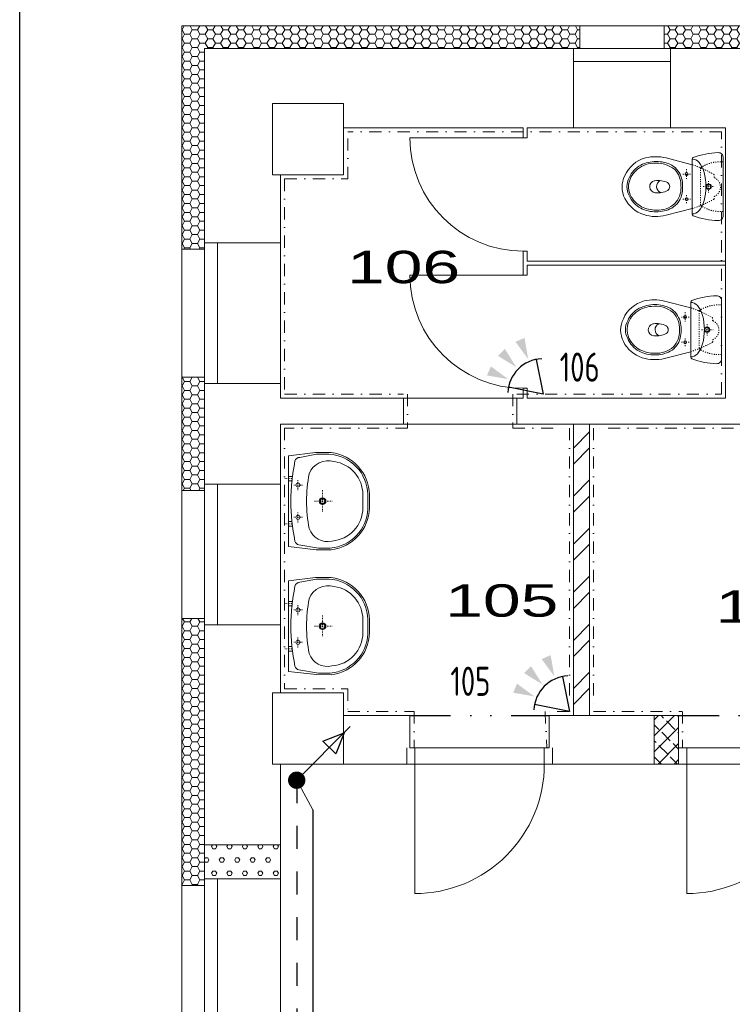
# Model space of a CAD drawing. Extents: x 171565 to 840288, y -737149 to -289557.
# Tile 49 of 59: x 449280 to 453684, y -339313 to -333230. Entities that reach past the tile are written whole.
import ezdxf

# ---------------------------------------------------------------- set-up
doc = ezdxf.new("R2010")
doc.units = 0
doc.header["$MEASUREMENT"] = 0
doc.header["$PDMODE"] = 1
for name, pattern in [('CENTER2', [28.575, 19.05, -3.175, 3.175, -3.175]), ('DASHED1', [1, 0.3, -0.4, 0.3]), ('DIVIDE2', [0.625, 0.25, -0.125, 0, -0.125, 0, -0.125]), ('DOTDASH', [1, 0.3, -0.2, 0, -0.2, 0.3]), ('Čerchovaná', [670.277762, 352.777767, -176.388884, 0, -141.111112]), ('Čárkovaná', [564.444447, 282.222223, -282.222223])]:
    doc.linetypes.add(name, pattern=pattern)
for name, color, linetype in [('0_stavba', 7, 'Continuous'), ('3-ZDI_NADP', 1, 'DIVIDE2'), ('E1', 3, 'Continuous'), ('EPS_vedeni', 1, 'Čerchovaná'), ('EZS_vedeni', 3, 'CENTER2')]:
    doc.layers.add(name, color=color, linetype=linetype)
doc.layers.add('_EZS', color=102, linetype='Continuous', lineweight=30)
doc.styles.add('isocp', font='isocp.shx')
doc.styles.add('popis', font='romans.shx')
doc.styles.add('SPIRITTXTSTYLE2', font='ARIALUNI.TTF')
doc.linetypes.add('12V', pattern='A,0.5,-0.2,["12V",popis,S=0.2,R=0,X=-0.15,Y=-0.1],-0.5', length=1.2)
doc.linetypes.add('CERCH2', pattern='A,0,-1,[17,DSP.shx,S=0.003401,R=0,X=-1,Y=0],0', length=1)
pattern_1 = [(0, (829663.77, -216103.49), (47.625, 27.4963055), [-63.5, 31.75]), (60.000002, (829663.77, -216103.49), (-1.7e-06, 54.9926147), [31.75, -63.5]), (120.000003, (829663.77, -216103.49), (-47.625, 27.4963055), [-63.5, 31.75])]

# ---------------------------------------------------------------- blocks, each defined once
blk = doc.blocks.new('A$C335D1AD5')
at = {"layer": '_EZS', "color": 95}
for p, q in [((13.1, 484.4), (192.9, 604.3)), ((192.9, 364.6), (13.1, 484.4))]:
    blk.add_line(p, q, dxfattribs=at)
blk.add_arc((13.1, 484.4), 216, 317.46005, 42.53995, dxfattribs=at)
for points in [[(228.7, 570.7), (335.7, 645.8), (358, 590.1)], [(245.3, 484.4), (372.6, 454.5), (372.6, 514.4)], [(228.7, 398.2), (335.7, 323.1), (358, 378.8)]]:
    blk.add_solid(points, dxfattribs=at)

msp = doc.modelspace()

# ---------------------------------------------------------------- hatches: boundary and pattern name
at = {"layer": '0_stavba', "linetype": 'Continuous', "lineweight": 0, "ltscale": 300}
h = msp.add_hatch(dxfattribs=at)
h.set_pattern_fill('PLASTEV', color=256, scale=31.75, style=0, pattern_type=2)
h.set_pattern_definition(pattern_1)
h.paths.add_polyline_path([(450281.8, -333268.4), (450281.8, -334648.5), (450421.8, -334648.5), (450421.8, -334608.5), (450421.8, -333408.4), (452701.8, -333408.4), (452741.8, -333408.4), (452741.8, -333268.4)], flags=0)
h = msp.add_hatch(dxfattribs=at)
h.set_pattern_fill('PLASTEV', color=256, scale=31.75, style=0, pattern_type=2)
h.set_pattern_definition(pattern_1)
h.paths.add_polyline_path([(453261.8, -333268.4), (453261.8, -333408.4), (453301.8, -333408.4), (454031.8, -333408.4), (454071.8, -333408.4), (454071.8, -333268.4)], flags=0)
h = msp.add_hatch(dxfattribs=at)
h.set_pattern_fill('PLASTEV', color=256, scale=31.75, style=0, pattern_type=2)
h.set_pattern_definition(pattern_1)
h.paths.add_polyline_path([(450281.8, -336138.4), (450421.8, -336138.4), (450421.8, -336098.4), (450421.8, -335478.5), (450421.8, -335438.5), (450281.8, -335438.5)], flags=0)
h = msp.add_hatch(dxfattribs=at)
h.set_pattern_fill('ZDIVKER', color=256, scale=5.55625, style=0, pattern_type=2)
h.set_pattern_definition([(45, (829663.77, -216103.49), (-148.49243, 148.49243), []), (45, (829762.77, -216103.49), (-148.49243, 148.49243), [])])
h.paths.add_polyline_path([(452701.8, -337528.5), (452801.8, -337528.5), (452801.8, -335728.5), (452701.8, -335728.5)], flags=0)
h = msp.add_hatch(dxfattribs=at)
h.set_pattern_fill('PLASTEV', color=256, scale=31.75, style=0, pattern_type=2)
h.set_pattern_definition(pattern_1)
h.paths.add_polyline_path([(450281.8, -338578.4), (450421.8, -338578.4), (450421.8, -338538.4), (450421.8, -338328.4), (450421.8, -336968.4), (450421.8, -336928.4), (450281.8, -336928.4)], flags=0)
h = msp.add_hatch(dxfattribs=at)
h.set_pattern_fill('ZDIVSP', color=256, scale=5.55625, style=0, pattern_type=2)
h.set_pattern_definition([(45.000001, (829663.77, -216103.49), (-49.497475, 49.497475), []), (135, (829663.77, -216103.49), (-116.49495, -81.49495), [-12.374369, 74.246216, -12.374369]), (135, (829762.77, -216103.49), (-116.49495, -81.49495), [-12.374369, 74.246216, -12.374369])])
h.paths.add_polyline_path([(453201.6, -337828.4), (453351.6, -337828.4), (453351.6, -337728.5), (453351.6, -337528.5), (453201.6, -337528.5)], flags=0)
h = msp.add_hatch(dxfattribs=at)
h.set_pattern_fill('PORBET', color=256, scale=15.875, style=0, pattern_type=2)
h.set_pattern_definition([(0, (829663.77, -216103.49), (47.625, 82.488914), [15.875, -79.375]), (0, (829663.77, -216075.99), (47.625, 82.488914), [15.875, -79.375]), (60.000002, (829679.65, -216103.49), (-47.625, 82.488914), [15.875, -79.375]), (120.000003, (829663.77, -216103.49), (-95.25, -3e-06), [15.875, -79.375]), (60.000002, (829655.83, -216089.74), (-47.625, 82.488914), [15.875, -79.375]), (120.000003, (829687.58, -216089.74), (-95.25, -3e-06), [15.875, -79.375])])
h.paths.add_polyline_path([(450421.8, -338328.4), (450421.8, -338538.4), (450891.8, -338538.4), (450891.8, -338328.4)], flags=0)

# ---------------------------------------------------------------- linework, layer by layer
at = {"color": 33, "linetype": 'Continuous', "lineweight": 0}
msp.add_line((450991.8, -337928.4, 452.4), (451091.8, -338110.9, 452.4), dxfattribs=at)
at = {"elevation": 900}
msp.add_lwpolyline([(449280.1, -356946.4), (449280.1, -325446.4), (493830.1, -325446.4), (493830.1, -356946.4)], close=True, dxfattribs=at)
at = {"layer": '0_stavba', "linetype": 'Continuous', "lineweight": 0, "ltscale": 300}
for p, q in [((452741.8, -333268.4, -2547.6), (450281.8, -333268.4, -2547.6)), ((450281.8, -333268.4, -2547.6), (450281.8, -334648.5, -2547.6)), ((452741.8, -333408.4, -2547.6), (452741.8, -333268.4, -2547.6)), ((453261.8, -333268.4, -900), (452741.8, -333268.4, -900)), ((454071.8, -333268.4, -2547.6), (453261.8, -333268.4, -2547.6)), ((453261.8, -333408.4, -2547.6), (453261.8, -333268.4, -2547.6)), ((450421.8, -334608.5, -2547.6), (450421.8, -333408.4, -2547.6)), ((450421.8, -333408.4, -2547.6), (452701.8, -333408.4, -2547.6)), ((452701.8, -333408.4, -2547.6), (452701.8, -333898.5, -2547.6)), ((452701.8, -333408.4, -900), (453301.8, -333408.4, -900)), ((452701.8, -333408.4, -2547.6), (452741.8, -333408.4, -2547.6)), ((453261.8, -333408.4, -2547.6), (453301.8, -333408.4, -2547.6)), ((453301.8, -333408.4, -2547.6), (454031.8, -333408.4, -2547.6)), ((453301.8, -333408.4, -2547.6), (453301.8, -333898.5, -2547.6)), ((452701.8, -333488.4, -900), (453301.8, -333488.4, -900)), ((450841.8, -334188.5, -2547.6), (450841.8, -333748.4, -2547.6)), ((450841.8, -333748.4, -2547.6), (451281.8, -333748.4, -2547.6)), ((451281.8, -333898.5, -2547.6), (451281.8, -333748.4, -2547.6)), ((451281.8, -333898.5, -2547.6), (452391.8, -333898.5, -2547.6)), ((451281.8, -334188.5, -2547.6), (451281.8, -333898.5, -2547.6)), ((452391.8, -333959.7, -2547.6), (452391.8, -333898.5, -2547.6)), ((452416.8, -333898.5, -2547.6), (452701.8, -333898.5, -2547.6)), ((452416.8, -333959.7, -2547.6), (452416.8, -333898.5, -2547.6)), ((452701.8, -333898.5, -900), (453301.8, -333898.5, -900)), ((453301.8, -333898.5, -2547.6), (453641.8, -333898.5, -2547.6)), ((453641.8, -335568.5, -2547.6), (453641.8, -333898.5, -2547.6)), ((452391.8, -333959.7, -2547.6), (451691.8, -333959.7, -2547.6)), ((452391.8, -333959.7, -2547.6), (452416.8, -333959.7, -2547.6)), ((450891.8, -334188.5, -2547.6), (450841.8, -334188.5, -2547.6)), ((450891.8, -334608.5, -2547.6), (450891.8, -334188.5, -2547.6)), ((450891.8, -334188.5, -2547.6), (451281.8, -334188.5, -2547.6)), ((450421.8, -334608.5, -2547.6), (450891.8, -334608.5, -2547.6)), ((450421.8, -335478.5, -900), (450421.8, -334608.5, -900)), ((450501.8, -335478.5, -900), (450501.8, -334608.5, -900)), ((450891.8, -335478.5, -900), (450891.8, -334608.5, -900)), ((450421.8, -334648.5, -2547.6), (450281.8, -334648.5, -2547.6)), ((450281.8, -334648.5, -900), (450281.8, -335438.5, -900)), ((452391.8, -334807.2, -2547.6), (452391.8, -334659.7, -2547.6)), ((452391.8, -334659.7, -2547.6), (452416.8, -334659.7, -2547.6)), ((452416.8, -334721, -2547.6), (452416.8, -334659.7, -2547.6)), ((452416.8, -334721, -2547.6), (453641.8, -334721, -2547.6)), ((452416.8, -334746, -2547.6), (453641.8, -334746, -2547.6)), ((452416.8, -334807.2, -2547.6), (452416.8, -334746, -2547.6)), ((452391.8, -334807.2, -2547.6), (451691.8, -334807.2, -2547.6)), ((452391.8, -334807.2, -2547.6), (452416.8, -334807.2, -2547.6)), ((450281.8, -335438.5, -2547.6), (450281.8, -336138.4, -2547.6)), ((450421.8, -335438.5, -2547.6), (450281.8, -335438.5, -2547.6)), ((450421.8, -336098.4, -2547.6), (450421.8, -335478.5, -2547.6)), ((450421.8, -335478.5, -2547.6), (450891.8, -335478.5, -2547.6)), ((450891.8, -335568.5, -2547.6), (450891.8, -335478.5, -2547.6)), ((452391.8, -335568.5, -2547.6), (452391.8, -335507.2, -2547.6)), ((452391.8, -335507.2, -2547.6), (452416.8, -335507.2, -2547.6)), ((452416.8, -335568.5, -2547.6), (452416.8, -335507.2, -2547.6)), ((450891.8, -335568.5, -2547.6), (451651.8, -335568.5, -2547.6)), ((451651.8, -335568.5, -2547.6), (451651.8, -335728.5, -2547.6)), ((452351.8, -335568.5, -2547.6), (452391.8, -335568.5, -2547.6)), ((452351.8, -335568.5, -2547.6), (452351.8, -335728.5, -2547.6)), ((452416.8, -335568.5, -2547.6), (453641.8, -335568.5, -2547.6)), ((450891.8, -336098.4, -2547.6), (450891.8, -335728.5, -2547.6)), ((450891.8, -335728.5, -2547.6), (451651.8, -335728.5, -2547.6)), ((452351.8, -335728.5, -2547.6), (455401.8, -335728.5, -2547.6)), ((452701.8, -337528.5, -2547.6), (452701.8, -335728.5, -2547.6)), ((452801.8, -337528.5, -2547.6), (452801.8, -335728.5, -2547.6)), ((450421.8, -336138.4, -2547.6), (450281.8, -336138.4, -2547.6)), ((450281.8, -336138.4, -900), (450281.8, -336928.4, -900)), ((450421.8, -336098.4, -2547.6), (450891.8, -336098.4, -2547.6)), ((450421.8, -336968.4, 0), (450421.8, -336098.4, 0)), ((450501.8, -336968.4, 0), (450501.8, -336098.4, 0)), ((450891.8, -336968.4, 0), (450891.8, -336098.4, 0)), ((450281.8, -336928.4, -2547.6), (450281.8, -338578.4, -2547.6)), ((450421.8, -336928.4, -2547.6), (450281.8, -336928.4, -2547.6)), ((450421.8, -338328.4, -2547.6), (450421.8, -336968.4, -2547.6)), ((450421.8, -336968.4, -2547.6), (450891.8, -336968.4, -2547.6)), ((450891.8, -337388.4, -2547.6), (450891.8, -336968.4, -2547.6)), ((450891.8, -337388.4, -2547.6), (450841.8, -337388.4, -2547.6)), ((450841.8, -337388.4, -2547.6), (450841.8, -337828.4, -2547.6)), ((451281.8, -337388.4, -2547.6), (450891.8, -337388.4, -2547.6)), ((451281.8, -337388.4, -2547.6), (451281.8, -337528.5, -2547.6)), ((451281.8, -337528.5, -2547.6), (451281.8, -337828.4, -2547.6)), ((451281.8, -337528.5, -2547.6), (451691.8, -337528.5, -2547.6)), ((451691.8, -337528.5, -2547.6), (451691.8, -337728.5, -2547.6)), ((452551.8, -337528.5, -2547.6), (453201.6, -337528.5, -2547.6)), ((452551.8, -337528.5, -2547.6), (452551.8, -337728.5, -2547.6)), ((453201.6, -337528.5, -2547.6), (453351.6, -337528.5, -2547.6)), ((453201.6, -337528.5, -2547.6), (453201.6, -337828.4, -2547.6)), ((453351.6, -337528.5, -2547.6), (453351.6, -337728.5, -2547.6)), ((451691.8, -337728.5, -2547.6), (451721.8, -337728.5, -2547.6)), ((451721.8, -337728.5, -2547.6), (451721.8, -337828.4, -2547.6)), ((452521.8, -337728.5, -2547.6), (452551.8, -337728.5, -2547.6)), ((452521.8, -337728.5, -2547.6), (452521.8, -337828.4, -2547.6)), ((453351.6, -337728.5, -2547.6), (453401.6, -337728.5, -2547.6)), ((453401.6, -337728.5, -2547.6), (453401.6, -337828.4, -2547.6)), ((450891.8, -337828.4, -2547.6), (450841.8, -337828.4, -2547.6)), ((451281.8, -337828.4, -2547.6), (450891.8, -337828.4, -2547.6)), ((450891.8, -338328.4, -2547.6), (450891.8, -337828.4, -2547.6)), ((451281.8, -337828.4, -2547.6), (451691.8, -337828.4, -2547.6)), ((451691.8, -337828.4, -2547.6), (451721.8, -337828.4, -2547.6)), ((451721.8, -337828.4, -1723.8), (451721.8, -338628.4, -1723.8)), ((452521.8, -337828.4, -2547.6), (452551.8, -337828.4, -2547.6)), ((452551.8, -337828.4, -2547.6), (453201.6, -337828.4, -2547.6)), ((453201.6, -337828.4, -2547.6), (453386.6, -337828.4, -2547.6)), ((453371.6, -337828.4, -2547.6), (453401.6, -337828.4, -2547.6)), ((453401.6, -337828.4, -1723.8), (453401.6, -338628.4, -1723.8)), ((450421.8, -338328.4, -2547.6), (450891.8, -338328.4, -2547.6)), ((450421.8, -338328.4, -2547.6), (450421.8, -338538.4, -2547.6)), ((450891.8, -340728.4, -1723.8), (450891.8, -338328.4, -1723.8)), ((450891.8, -338538.4, -2547.6), (450891.8, -338328.4, -2547.6)), ((450421.8, -340338.4, -1723.8), (450421.8, -338538.4, -1723.8)), ((450421.8, -338538.4, -2547.6), (450891.8, -338538.4, -2547.6)), ((450501.8, -340338.4, -1723.8), (450501.8, -338538.4, -1723.8)), ((450421.8, -338578.4, -2547.6), (450281.8, -338578.4, -2547.6)), ((450281.8, -338578.4, -900), (450281.8, -340298.4, -900))]:
    msp.add_line(p, q, dxfattribs=at)
at = {"layer": '0_stavba', "linetype": 'DOTDASH', "lineweight": 0, "ltscale": 250}
for p, q in [((453616.8, -333923.5, 900), (451306.8, -333923.5, 900)), ((451306.8, -334213.5, 900), (451306.8, -333923.5, 900)), ((453616.8, -335543.5, 900), (453616.8, -333923.5, 900)), ((450916.8, -334213.5, 900), (450916.8, -335543.5, 900)), ((450916.8, -334213.5, 900), (451306.8, -334213.5, 900)), ((450916.8, -335543.5, 900), (451651.8, -335543.5, 900)), ((451676.8, -335543.5, 900), (451676.8, -335753.5, 900)), ((452326.8, -335543.5, 900), (452326.8, -335753.5, 900)), ((452351.8, -335543.5, 900), (453616.8, -335543.5, 900)), ((451676.8, -335753.5, 900), (450916.8, -335753.5, 900)), ((450916.8, -335753.5, 900), (450916.8, -337363.4, 900)), ((452326.8, -335753.5, 900), (452676.8, -335753.5, 900)), ((452676.8, -335753.5, 900), (452676.8, -337503.5, 900)), ((454741.8, -335753.5, 900), (452826.8, -335753.5, 900)), ((452826.8, -335753.5, 900), (452826.8, -337503.5, 900)), ((450916.8, -337363.4, 900), (451306.8, -337363.4, 900)), ((451306.8, -337363.4, 900), (451306.8, -337503.5, 900)), ((451306.8, -337503.5, 900), (451716.8, -337503.5, 900)), ((451716.8, -337503.5, 900), (451716.8, -337728.5, 900)), ((452676.8, -337503.5, 900), (452526.8, -337503.5, 900)), ((452526.8, -337503.5, 900), (452536.8, -337728.5, 900)), ((452826.8, -337503.5, 900), (453371.6, -337503.5, 900)), ((453376.6, -337503.5, 900), (453376.6, -337728.5, 900))]:
    msp.add_line(p, q, dxfattribs=at)
at = {"layer": '0_stavba', "linetype": 'DASHED1', "lineweight": 0, "ltscale": 20}
for p, q in [((453425.3, -334183.4, -3447.6), (453378.4, -334183.4, -3447.6)), ((453400.9, -334153.4, -3447.6), (453400.9, -334213.4, -3447.6)), ((453536.8, -334226.5, -3447.6), (453536.8, -334299.6, -3447.6)), ((453400.9, -334314.6, -3447.6), (453400.9, -334367.2, -3447.6)), ((453502.9, -334261.4, -3447.6), (453574.2, -334261.4, -3447.6)), ((453426.2, -334338.7, -3447.6), (453376.5, -334338.7, -3447.6)), ((453391.7, -335037.5, -3447.6), (453391.7, -335097.5, -3447.6)), ((453416.1, -335067.5, -3447.6), (453369.2, -335067.5, -3447.6)), ((453493.7, -335145.5, -3447.6), (453565, -335145.5, -3447.6)), ((453527.7, -335110.6, -3447.6), (453527.7, -335183.7, -3447.6)), ((453417, -335222.8, -3447.6), (453367.3, -335222.8, -3447.6)), ((453391.7, -335198.7, -3447.6), (453391.7, -335251.2, -3447.6))]:
    msp.add_line(p, q, dxfattribs=at)
at = {"layer": '0_stavba', "linetype": 'CERCH2', "lineweight": 0, "ltscale": 300}
for p, q in [((451651.8, -335568.5, -2547.6), (452351.8, -335568.5, -2547.6)), ((451651.8, -335728.5, -2547.6), (452351.8, -335728.5, -2547.6))]:
    msp.add_line(p, q, dxfattribs=at)
at = {"layer": '0_stavba', "linetype": 'DASHED1', "lineweight": 0, "ltscale": 14.000001}
for p, q in [((450918.8, -336064.6, -3447.6), (450966.7, -336064.6, -3447.6)), ((450999.6, -336137.5, -3447.6), (450999.6, -336071.7, -3447.6)), ((450975, -336104.6, -3447.6), (451027, -336104.6, -3447.6)), ((451151.6, -336267.3, -3447.6), (451151.6, -336135.9, -3447.6)), ((451100.9, -336204.3, -3447.6), (451210.5, -336204.3, -3447.6)), ((450975, -336304.3, -3447.6), (451027, -336304.3, -3447.6)), ((450999.6, -336337.1, -3447.6), (450999.6, -336271.4, -3447.6)), ((450918.8, -336344, -3447.6), (450966.7, -336344, -3447.6)), ((450918.8, -336836.6, -3447.6), (450966.7, -336836.6, -3447.6)), ((450999.6, -336909.4, -3447.6), (450999.6, -336843.7, -3447.6)), ((450975, -336876.6, -3447.6), (451027, -336876.5, -3447.6)), ((451151.6, -337039.2, -3447.6), (451151.6, -336907.8, -3447.6)), ((451100.9, -336976.3, -3447.6), (451210.5, -336976.3, -3447.6)), ((450999.6, -337109.1, -3447.6), (450999.6, -337043.4, -3447.6)), ((450975, -337076.2, -3447.6), (451027, -337076.2, -3447.6)), ((450918.8, -337116, -3447.6), (450966.7, -337116, -3447.6))]:
    msp.add_line(p, q, dxfattribs=at)
at = {"layer": '0_stavba', "linetype": 'Continuous', "lineweight": 0}
for p, q in [((450942.1, -336051.5, -3447.6), (450961.4, -336051.5, -3447.6)), ((450942.1, -336078.8, -3447.6), (450966.7, -336078.8, -3447.6)), ((450942.1, -336330.9, -3447.6), (450961.4, -336330.9, -3447.6)), ((450942.1, -336358.2, -3447.6), (450966.7, -336358.2, -3447.6)), ((450942.1, -336823.4, -3447.6), (450961.4, -336823.4, -3447.6)), ((450942.1, -336850.8, -3447.6), (450966.7, -336850.8, -3447.6)), ((450942.1, -337102.8, -3447.6), (450961.4, -337102.8, -3447.6)), ((450942.1, -337130.2, -3447.6), (450966.7, -337130.2, -3447.6))]:
    msp.add_line(p, q, dxfattribs=at)
at = {"layer": '0_stavba', "linetype": 'Continuous', "lineweight": 0, "ltscale": 304.799988}
for p, q in [((451671.8, -337828.4, -3447.6), (451671.8, -337728.5, -3447.6)), ((452571.8, -337828.4, -3447.6), (452571.8, -337728.4, -3447.6)), ((453351.6, -337828.4, -3447.6), (453351.6, -337728.5, -3447.6))]:
    msp.add_line(p, q, dxfattribs=at)
at = {"layer": '0_stavba', "linetype": 'Continuous', "lineweight": 0, "ltscale": 330}
for p, q in [((452521.8, -337728.4, -3447.6), (451721.8, -337728.5, -3447.6)), ((454201.6, -337728.4, -3447.6), (453401.6, -337728.5, -3447.6)), ((452521.8, -337828.4, -3447.6), (451721.8, -337828.4, -3447.6)), ((454201.6, -337828.4, -3447.6), (453401.6, -337828.4, -3447.6))]:
    msp.add_line(p, q, dxfattribs=at)
at = {"layer": '0_stavba', "linetype": 'Continuous', "lineweight": 0, "ltscale": 7, "elevation": -3447.6}
for points in [[(453626.6, -334083.7, 0.448493), (453595.9, -334051.1, 0.083491), (453442.3, -334081.2, 0.312202), (453435.9, -334090.6), (453435.9, -334431.9, 0.312175), (453442.3, -334441.2, 0.083488), (453595.9, -334471.3, 0.448493), (453626.6, -334438.7)], [(453435.9, -334125.6), (453273.9, -334084, 0.120198), (453147.5, -334083.6, 0.223955), (453019.4, -334193, 0.23388), (453019.4, -334334.4, 0.19794), (453136.4, -334434.1, 0.140172), (453273.9, -334438.5), (453435.9, -334396.9)], [(453375.8, -334258.9, 0.174099), (453347.8, -334162.8, 0.09079), (453309.4, -334128.8, 0.124463), (453213.4, -334105.9, 0.112921), (453117.4, -334128.5, 0.175053), (453046.3, -334206.4, 0.258811), (453046.3, -334316.1, 0.171883), (453117.4, -334394, 0.132088), (453213.4, -334416.5, 0.130329), (453309.4, -334393.6, 0.206732), (453370.4, -334313.4, 0.065592), (453375.8, -334262.6)], [(453366, -334259.5, 0.206576), (453328.5, -334155.9, 0.205237), (453193.1, -334116.9, 0.181771), (453087.6, -334163, 0.194255), (453043, -334253.3, 0.110799), (453053.3, -334312.5, 0.151845), (453122.1, -334385.1, 0.116294), (453213.4, -334406.5, 0.200993), (453328.5, -334366.5, 0.194141), (453366.6, -334265.6)], [(453205.2, -334224.5, -0.14759), (453284.1, -334236.6, -0.509098), (453284.4, -334284.6, -0.150241), (453206.7, -334298.8, -0.827552), (453201.5, -334224.6)], [(453426.7, -335009.7), (453264.7, -334968, 0.120198), (453138.4, -334967.7, 0.223955), (453010.2, -335077.1, 0.23388), (453010.2, -335218.5, 0.19794), (453127.3, -335318.2, 0.140172), (453264.7, -335322.6), (453426.7, -335281)], [(453617.4, -334967.8, 0.448493), (453586.7, -334935.2, 0.083491), (453433.2, -334965.3, 0.312202), (453426.7, -334974.6), (453426.7, -335315.9, 0.312175), (453433.2, -335325.3, 0.083488), (453586.7, -335355.4, 0.448493), (453617.4, -335322.8)], [(453366.6, -335143, 0.174099), (453338.7, -335046.9, 0.09079), (453300.2, -335012.9, 0.124463), (453204.2, -334990, 0.112921), (453108.2, -335012.6, 0.175053), (453037.1, -335090.5, 0.258811), (453037.1, -335200.1, 0.171883), (453108.2, -335278.1, 0.132088), (453204.2, -335300.6, 0.130329), (453300.2, -335277.7, 0.206732), (453361.2, -335197.5, 0.065592), (453366.6, -335146.6)], [(453356.8, -335143.6, 0.206576), (453319.3, -335040, 0.205237), (453183.9, -335001, 0.181771), (453078.4, -335047.1, 0.194255), (453033.8, -335137.4, 0.110799), (453044.1, -335196.6, 0.151845), (453112.9, -335269.2, 0.116294), (453204.2, -335290.6, 0.200993), (453319.3, -335250.6, 0.194141), (453357.4, -335149.7)], [(453196, -335108.6, -0.14759), (453274.9, -335120.7, -0.509098), (453275.2, -335168.7, -0.150241), (453197.6, -335182.9, -0.827552), (453192.3, -335108.7)]]:
    msp.add_lwpolyline(points, format="xyb", close=True, dxfattribs=at)
at = {"layer": '0_stavba', "linetype": 'DASHED1', "lineweight": 0, "ltscale": 20, "elevation": -3447.6}
for points in [[(453435.9, -334125.5, -0.049455), (453570.9, -334186.6, -0.054525), (453571.2, -334205.4, -0.662693), (453571.8, -334322.3, -0.076206), (453570.9, -334338.7, -0.000138), (453570.6, -334339.1, -0.04318), (453435.9, -334396.9)], [(453626.7, -334108.4, 0.170682), (453487.2, -334144.4), (453487.2, -334378, 0.170682), (453626.7, -334414.1)], [(453426.7, -335009.6, -0.049455), (453561.7, -335070.7, -0.054525), (453562, -335089.5, -0.662693), (453562.6, -335206.4, -0.076206), (453561.7, -335222.8, -0.000138), (453561.4, -335223.2, -0.04318), (453426.7, -335281)], [(453617.5, -334992.5, 0.170682), (453478, -335028.5), (453478, -335262.1, 0.170682), (453617.5, -335298.1)]]:
    msp.add_lwpolyline(points, format="xyb", close=True, dxfattribs=at)
at = {"layer": '0_stavba', "linetype": 'Continuous', "lineweight": 0, "ltscale": 7, "elevation": -3447.6}
for points in [[(453238.3, -334223.8, 0.634876), (453240.4, -334298.5)], [(453229.1, -335107.9, 0.634876), (453231.2, -335182.6)]]:
    msp.add_lwpolyline(points, format="xyb", dxfattribs=at)
at = {"layer": '0_stavba', "linetype": 'Continuous', "lineweight": 0, "elevation": -3447.6}
for points in [[(450941.9, -336484.6), (451111.5, -336504.2), (451203.9, -336504.6, 0.373561), (451441.9, -336245.4), (451441.9, -336245.4), (451441.9, -336163.8, 0.372405), (451204.6, -335904.6), (451204.6, -335904.6), (451108.7, -335904.4), (450941.9, -335924.6)], [(451431.6, -336163.9, 0.391558), (451190.6, -335914), (451190.6, -335914), (451113.5, -335914.6), (451011.3, -335933.7, 0.356611), (450981, -335957.8, 0.100592), (450981, -336451.4, 0.324305), (451005.8, -336474.5), (451005.8, -336474.5), (451125.6, -336494.6), (451199, -336494.6, 0.37492), (451432, -336252.2), (451432, -336252.2)], [(451400.9, -336164.6, 0.370874), (451223, -335959.2, 0.391613), (451069.2, -336035.1, 0.096929), (451069.2, -336374.1, 0.384757), (451208.9, -336450.8, 0.392286), (451400.9, -336244), (451400.9, -336244)], [(450941.9, -337256.6), (451111.5, -337276.1), (451203.9, -337276.5, 0.373561), (451441.9, -337017.3), (451441.9, -337017.3), (451441.9, -336935.7, 0.372405), (451204.6, -336676.5), (451204.6, -336676.5), (451108.7, -336676.4), (450941.9, -336696.6)], [(451431.6, -336935.9, 0.391558), (451190.6, -336686), (451190.6, -336686), (451113.5, -336686.6), (451011.3, -336705.7, 0.356611), (450981, -336729.7, 0.100592), (450981, -337223.4, 0.324305), (451005.8, -337246.4), (451005.8, -337246.4), (451125.6, -337266.6), (451199, -337266.6, 0.37492), (451432, -337024.2), (451432, -337024.2)], [(451400.9, -336936.6, 0.370874), (451223, -336731.2, 0.391613), (451069.2, -336807, 0.096929), (451069.2, -337146.1, 0.384757), (451208.9, -337222.7, 0.392286), (451400.9, -337016), (451400.9, -337016)]]:
    msp.add_lwpolyline(points, format="xyb", close=True, dxfattribs=at)
at = {"layer": '0_stavba', "linetype": 'Continuous', "lineweight": 0, "ltscale": 7}
for centre, radius in [((453400.9, -334183.4, -3447.6), 9.27), ((453536.8, -334261.2, -3447.6), 17.1), ((453536.8, -334261.2, -3447.6), 13.6), ((453401.3, -334338.7, -3447.6), 8.9), ((453391.7, -335067.5, -3447.6), 9.27), ((453527.7, -335145.3, -3447.6), 17.1), ((453527.7, -335145.3, -3447.6), 13.6), ((453392.2, -335222.8, -3447.6), 8.9)]:
    msp.add_circle(centre, radius, dxfattribs=at)
at = {"layer": '0_stavba', "linetype": 'Continuous', "lineweight": 0}
for centre, radius in [((450999.6, -336104.9, -3447.6), 12.9), ((451151.9, -336204.6, -3447.6), 20.9), ((451151.6, -336204.3, -3447.6), 14.8), ((450999.6, -336304.6, -3447.6), 12.9), ((450999.6, -336876.9, -3447.6), 12.9), ((451151.9, -336976.6, -3447.6), 20.9), ((451151.6, -336976.3, -3447.6), 14.8), ((450999.6, -337076.5, -3447.6), 12.9)]:
    msp.add_circle(centre, radius, dxfattribs=at)
at = {"layer": '0_stavba', "linetype": 'Continuous', "lineweight": 0, "ltscale": 300}
for centre, radius, start, end in [((452391.8, -333959.7, -2547.6), 700, 180.00001, 270), ((452391.8, -334807.2, -2547.6), 700, 180.00001, 270), ((451721.8, -337828.4, -1723.8), 800, 270, 0.00004), ((453401.6, -337828.4, -1723.8), 800, 270, 0.00004)]:
    msp.add_arc(centre, radius, start, end, dxfattribs=at)
at = {"layer": '0_stavba', "linetype": 'Continuous', "lineweight": 0, "ltscale": 7}
for centre in [(453439.5, -334260.9, -3447.6), (453430.3, -335144.9, -3447.6)]:
    msp.add_ellipse(centre, major_axis=(0, 168.9), ratio=0.478261, start_param=9.380208, end_param=12.611133, dxfattribs=at)
at = {"layer": '0_stavba', "linetype": 'Continuous', "lineweight": 0, "ltscale": 300}
for p in [(450821.7, -333996.4, -823.8), (452521.7, -335291.4, -1723.8), (450821.7, -336991.4, -2547.6), (452460.5, -337801.4, -1723.8)]:
    msp.add_point(p, dxfattribs=at)
at = {"layer": '0_stavba', "linetype": 'Continuous', "lineweight": 0, "ltscale": 250}
for p in [(452521.7, -335191.4, -3447.6), (452521.7, -335291.4, -3447.6), (452460.5, -337801.4, -3447.6), (452460.5, -337901.4, -3447.6)]:
    msp.add_point(p, dxfattribs=at)
at = {"layer": '0_stavba', "linetype": 'Continuous', "lineweight": 0, "ltscale": 304.799988}
for p in [(452521.7, -335291.4, -3447.6), (452460.5, -337801.4, -3447.6)]:
    msp.add_point(p, dxfattribs=at)
at = {"layer": '3-ZDI_NADP', "color": 7, "ltscale": 1000}
for p, q in [((451691.8, -337528.5, -2547.6), (452551.8, -337528.5, -2547.6)), ((453351.6, -337528.5, -2547.6), (454251.6, -337528.5, -2547.6))]:
    msp.add_line(p, q, dxfattribs=at)
at = {"layer": 'E1', "color": 95}
msp.add_line((450991.8, -337928.4, 1202.4), (451323.2, -337597.1, 1202.4), dxfattribs=at)
at = {"layer": 'E1', "color": 95, "elevation": 1202.4}
msp.add_lwpolyline([(451284.6, -337635.6), (451232.9, -337766.3), (451153.9, -337687.3)], close=True, dxfattribs=at)
at = {"layer": 'E1', "color": 95, "const_width": 53.4, "elevation": 1202.4}
msp.add_lwpolyline([(450964.9, -337928.4, 1), (451018.7, -337928.4, 1)], format="xyb", close=True, dxfattribs=at)
at = {"layer": 'EPS_vedeni', "color": 33, "linetype": '12V', "ltscale": 500}
msp.add_line((451091.8, -338110.9, -1047.6), (451091.8, -341681.4, -1047.6), dxfattribs=at)
at = {"layer": 'EZS_vedeni', "color": 60, "linetype": 'Čárkovaná', "ltscale": 0.5}
msp.add_line((450991.8, -337928.4, -1047.6), (450991.8, -341781.4, -1047.6), dxfattribs=at)

# ---------------------------------------------------------------- block references
at = {"layer": 'E1', "color": 3, "linetype": 'Continuous', "xscale": 1.015624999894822, "yscale": 1.015625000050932, "zscale": 1.015625, "rotation": 134.9999999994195}
for p in [(452872.5, -335205, 900), (453034.1, -337165, 900)]:
    msp.add_blockref('A$C335D1AD5', p, dxfattribs=at)

# ---------------------------------------------------------------- texts
at = {"layer": '0_stavba', "linetype": 'Continuous', "lineweight": 0, "ltscale": 300, "style": 'SPIRITTXTSTYLE2', "width": 1.5}
msp.add_text('106', height=200, dxfattribs=at).set_placement((451302.8, -334857.8, -1723.8))
at = {"layer": '0_stavba', "linetype": 'Continuous', "ltscale": 300, "style": 'SPIRITTXTSTYLE2', "width": 1.5}
for s, p in [('105', (451909.4, -336918.1, -1723.8)), ('104', (453579.9, -336955.4, -1723.8))]:
    msp.add_text(s, height=200, dxfattribs=at).set_placement(p)
at = {"layer": 'E1', "color": 95, "style": 'isocp', "width": 0.8}
for s, p in [('106', (452616.9, -335466.4, 900)), ('105', (451941.5, -337407.3, 900))]:
    msp.add_text(s, height=180, dxfattribs=at).set_placement(p)

doc.saveas('drawing.dxf')
